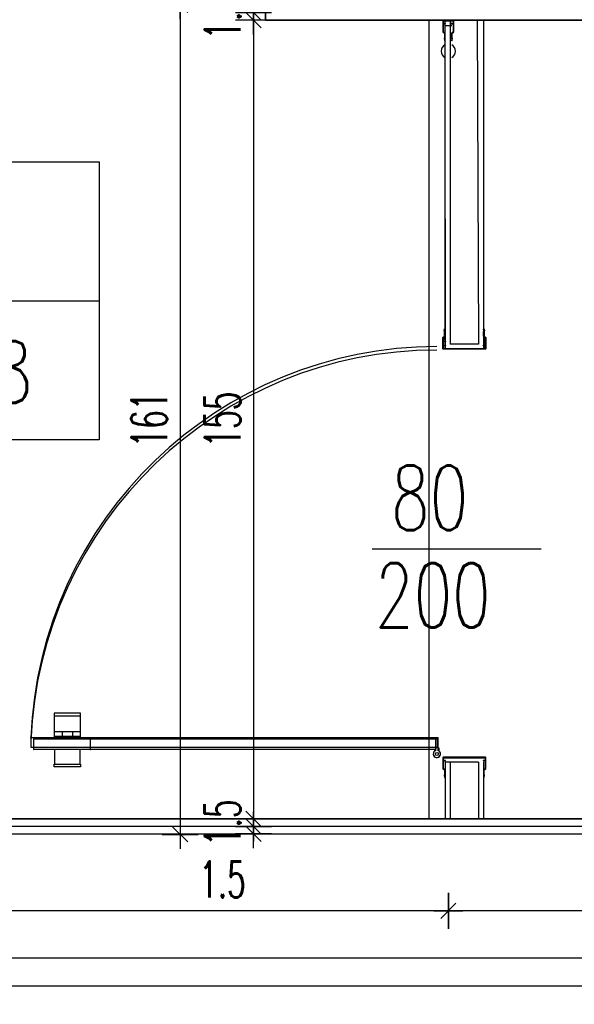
# Model space of a CAD drawing. Header units: centimetres. Extents: x -15121 to 30567, y -60641 to 0.
# Tile 32 of 256: x 2489 to 2597, y -25622 to -25431. Entities that reach past the tile are written whole.
import ezdxf
from ezdxf.enums import TextEntityAlignment as Align

# ---------------------------------------------------------------- set-up
doc = ezdxf.new("R2010")
doc.units = ezdxf.units.CM
doc.header["$LTSCALE"] = 60
for name, color, linetype in [('AIKA podłoga wc pod meble', 8, 'Continuous'), ('AIKA TYNK', 5, 'Continuous'), ('AIKA widokowe', 7, 'Continuous'), ('AIKA wymiarowanie gnaizdka rzut lobby', 7, 'Continuous'), ('AIKA wymiarowanie wc rzut', 7, 'Continuous'), ('AIKA ŚCIANA', 8, 'Continuous'), ('F-BIL', 1, 'Continuous'), ('F-BIL-OP', 3, 'Continuous'), ('F-BIL-TA', 1, 'Continuous')]:
    doc.layers.add(name, color=color, linetype=linetype)
doc.styles.add('RomanS', font='romans.shx')
doc.styles.add('SIMPLEX', font='simplex', dxfattribs={"width": 0.85})
doc.styles.add('wymiar', font='txt.shx', dxfattribs={"width": 0.6})
doc.dimstyles.new('Dwudziestka', dxfattribs={"dimtxt": 7, "dimasz": 0.7, "dimexe": 5, "dimexo": 0, "dimgap": 2.5, "dimtad": 1, "dimtoh": 1, "dimdec": 3, "dimrnd": 0.5, "dimdsep": 46, "dimtxsty": 'wymiar', "dimblk": 'znacznik', "dimcen": 0, "dimdle": 5, "dimse1": 1, "dimse2": 1, "dimclrd": 256, "dimclre": 256, "dimclrt": 256, "dimadec": 0, "dimazin": 0, "dimtfac": 0.4, "dimtdec": 3, "dimtix": 1, "dimtofl": 0, "dimtmove": 2, "dimatfit": 3, "dimldrblk": 'znacznik', "dimfxl": 1, "dimtolj": 1, "dimarcsym": 0})

# ---------------------------------------------------------------- blocks, each defined once
blk = doc.blocks.new('DYBY-BL5')
at = {"layer": 'F-BIL-TA', "color": 1}
blk.add_line((0, 45), (110, 45), dxfattribs=at)
blk.add_lwpolyline([(0, 0), (0, 90), (110, 90), (110, 0)], close=True, dxfattribs=at)
at = {"layer": 'F-BIL-OP', "style": 'SIMPLEX', "width": 0.85}
blk.add_attdef('NR', text='', height=20, dxfattribs=at).set_placement((56, 55), align=Align.CENTER)
at = {"layer": 'F-BIL-OP', "color": 2, "style": 'SIMPLEX', "width": 0.85, "flags": 1}
for tag, p in [('NAZWA', (119, 55)), ('POSADZKA', (119, 12)), ('GRUPA', (119, -27)), ('RODZAJ', (119, -72))]:
    blk.add_attdef(tag, p, '', height=19, dxfattribs=at)
at = {"layer": 'F-BIL-OP', "color": 2, "style": 'SIMPLEX', "width": 0.85}
blk.add_attdef('POW.', text='', height=20, dxfattribs=at).set_placement((56, 12), align=Align.CENTER)
at = {"layer": 'F-BIL-OP', "color": 2, "style": 'SIMPLEX', "width": 0.85, "flags": 1}
blk.add_attdef('POWH.', text='', height=20, dxfattribs=at).set_placement((56, -27), align=Align.CENTER)
blk = doc.blocks.new('znacznik')
at = {"color": 0}
for points in [[(0, -5), (0, 5)], [(-4, 0), (4, 0)]]:
    blk.add_lwpolyline(points, dxfattribs=at)
at = {"color": 1}
blk.add_lwpolyline([(-2.12, -2.12), (2.12, 2.12)], dxfattribs=at)
blk = doc.blocks.new('*D5787')
at = {"layer": 'AIKA wymiarowanie wc rzut', "lineweight": -2, "transparency": 16777216}
blk.add_line((2534.77, -25366.79), (2534.77, -25428.5), dxfattribs=at)
at = {"layer": 'Defpoints', "color": 0, "transparency": 16777216}
for p in [(2538.64, -25366.09), (2534.77, -25429.2), (2538.64, -25429.2)]:
    blk.add_point(p, dxfattribs=at)
at = {"layer": 'AIKA wymiarowanie wc rzut', "lineweight": -2, "transparency": 16777216, "xscale": 0.7, "yscale": 0.7, "zscale": 0.7}
for p, rotation in [((2534.77, -25366.09), 90), ((2534.77, -25429.2), 270)]:
    blk.add_blockref('znacznik', p, dxfattribs=dict(at, rotation=rotation))
at = {"layer": 'AIKA wymiarowanie wc rzut', "transparency": 16777216, "insert": (2528.77, -25397.64), "char_height": 7, "attachment_point": 5, "rotation": 90, "style": 'wymiar'}
blk.add_mtext('\\A1;63', dxfattribs=at)
blk = doc.blocks.new('*D5788')
at = {"layer": 'AIKA wymiarowanie wc rzut', "lineweight": -2, "transparency": 16777216}
for p, q in [((2534.77, -25428.5), (2534.77, -25427.8)), ((2534.77, -25431.4), (2534.77, -25432.1))]:
    blk.add_line(p, q, dxfattribs=at)
at = {"layer": 'Defpoints', "color": 0, "transparency": 16777216}
for p in [(2538.64, -25429.2), (2534.77, -25430.7), (2537.14, -25430.7)]:
    blk.add_point(p, dxfattribs=at)
at = {"layer": 'AIKA wymiarowanie wc rzut', "lineweight": -2, "transparency": 16777216, "xscale": 0.7, "yscale": 0.7, "zscale": 0.7}
for p, rotation in [((2534.77, -25429.2), 270), ((2534.77, -25430.7), 90)]:
    blk.add_blockref('znacznik', p, dxfattribs=dict(at, rotation=rotation))
at = {"layer": 'AIKA wymiarowanie wc rzut', "transparency": 16777216, "insert": (2528.77, -25429.95), "char_height": 7, "attachment_point": 5, "rotation": 90, "style": 'wymiar'}
blk.add_mtext('\\A1;1.5', dxfattribs=at)
blk = doc.blocks.new('*D5789')
at = {"layer": 'AIKA wymiarowanie wc rzut', "lineweight": -2, "transparency": 16777216}
blk.add_line((2534.77, -25431.4), (2534.77, -25585), dxfattribs=at)
at = {"layer": 'Defpoints', "color": 0, "transparency": 16777216}
for p in [(2537.14, -25430.7), (2534.77, -25585.7), (2534.77, -25585.7)]:
    blk.add_point(p, dxfattribs=at)
at = {"layer": 'AIKA wymiarowanie wc rzut', "lineweight": -2, "transparency": 16777216, "xscale": 0.7, "yscale": 0.7, "zscale": 0.7}
for p, rotation in [((2534.77, -25430.7), 90), ((2534.77, -25585.7), 270)]:
    blk.add_blockref('znacznik', p, dxfattribs=dict(at, rotation=rotation))
at = {"layer": 'AIKA wymiarowanie wc rzut', "transparency": 16777216, "insert": (2528.77, -25508.2), "char_height": 7, "attachment_point": 5, "rotation": 90, "style": 'wymiar'}
blk.add_mtext('\\A1;155', dxfattribs=at)
blk = doc.blocks.new('*D5790')
at = {"layer": 'AIKA wymiarowanie wc rzut', "lineweight": -2, "transparency": 16777216}
for p, q in [((2534.77, -25585), (2534.77, -25584.3)), ((2534.77, -25587.9), (2534.77, -25588.6))]:
    blk.add_line(p, q, dxfattribs=at)
at = {"layer": 'Defpoints', "color": 0, "transparency": 16777216}
for p in [(2534.77, -25585.7), (2534.77, -25587.2), (2534.77, -25587.2)]:
    blk.add_point(p, dxfattribs=at)
at = {"layer": 'AIKA wymiarowanie wc rzut', "lineweight": -2, "transparency": 16777216, "xscale": 0.7, "yscale": 0.7, "zscale": 0.7}
for p, rotation in [((2534.77, -25585.7), 270), ((2534.77, -25587.2), 90)]:
    blk.add_blockref('znacznik', p, dxfattribs=dict(at, rotation=rotation))
at = {"layer": 'AIKA wymiarowanie wc rzut', "transparency": 16777216, "insert": (2528.77, -25586.45), "char_height": 7, "attachment_point": 5, "rotation": 90, "style": 'wymiar'}
blk.add_mtext('\\A1;1.5', dxfattribs=at)
blk = doc.blocks.new('*D5791')
at = {"layer": 'AIKA wymiarowanie wc rzut', "lineweight": -2, "transparency": 16777216}
for p, q in [((2534.77, -25586.5), (2534.77, -25585.8)), ((2534.77, -25589.3), (2534.77, -25590))]:
    blk.add_line(p, q, dxfattribs=at)
at = {"layer": 'Defpoints', "color": 0, "transparency": 16777216}
for p in [(2534.77, -25587.2), (2534.77, -25588.6), (2534.77, -25588.6)]:
    blk.add_point(p, dxfattribs=at)
at = {"layer": 'AIKA wymiarowanie wc rzut', "lineweight": -2, "transparency": 16777216, "xscale": 0.7, "yscale": 0.7, "zscale": 0.7}
for p, rotation in [((2534.77, -25587.2), 270), ((2534.77, -25588.6), 90)]:
    blk.add_blockref('znacznik', p, dxfattribs=dict(at, rotation=rotation))
at = {"layer": 'AIKA wymiarowanie wc rzut', "transparency": 16777216, "insert": (2528.77, -25597.47), "char_height": 7, "attachment_point": 5, "style": 'wymiar'}
blk.add_mtext('\\A1;1.5', dxfattribs=at)
blk = doc.blocks.new('*D5865')
at = {"layer": 'AIKA wymiarowanie wc rzut', "lineweight": -2, "transparency": 16777216}
blk.add_line((2692.44, -25603.53), (2573.34, -25603.53), dxfattribs=at)
at = {"layer": 'Defpoints', "color": 0, "transparency": 16777216}
for p in [(2572.64, -25585.57), (2693.14, -25585.7), (2572.64, -25603.53)]:
    blk.add_point(p, dxfattribs=at)
at = {"layer": 'AIKA wymiarowanie wc rzut', "lineweight": -2, "transparency": 16777216, "xscale": 0.7, "yscale": 0.7, "zscale": 0.7, "rotation": 180}
blk.add_blockref('znacznik', (2572.64, -25603.53), dxfattribs=at)
at = {"layer": 'AIKA wymiarowanie wc rzut', "lineweight": -2, "transparency": 16777216, "xscale": 0.7, "yscale": 0.7, "zscale": 0.7}
blk.add_blockref('znacznik', (2693.14, -25603.53), dxfattribs=at)
at = {"layer": 'AIKA wymiarowanie wc rzut', "transparency": 16777216, "insert": (2632.89, -25597.53), "char_height": 7, "attachment_point": 5, "style": 'wymiar'}
blk.add_mtext('\\A1;120.5', dxfattribs=at)
blk = doc.blocks.new('*D5866')
at = {"layer": 'AIKA wymiarowanie wc rzut', "lineweight": -2, "transparency": 16777216}
blk.add_line((2571.94, -25603.53), (2364.84, -25603.53), dxfattribs=at)
at = {"layer": 'Defpoints', "color": 0, "transparency": 16777216}
for p in [(2364.14, -25585.7), (2572.64, -25585.57), (2364.14, -25603.53)]:
    blk.add_point(p, dxfattribs=at)
at = {"layer": 'AIKA wymiarowanie wc rzut', "lineweight": -2, "transparency": 16777216, "xscale": 0.7, "yscale": 0.7, "zscale": 0.7, "rotation": 180}
blk.add_blockref('znacznik', (2364.14, -25603.53), dxfattribs=at)
at = {"layer": 'AIKA wymiarowanie wc rzut', "lineweight": -2, "transparency": 16777216, "xscale": 0.7, "yscale": 0.7, "zscale": 0.7}
blk.add_blockref('znacznik', (2572.64, -25603.53), dxfattribs=at)
at = {"layer": 'AIKA wymiarowanie wc rzut', "transparency": 16777216, "insert": (2468.39, -25597.53), "char_height": 7, "attachment_point": 5, "style": 'wymiar'}
blk.add_mtext('\\A1;208.5', dxfattribs=at)
blk = doc.blocks.new('*D5889')
at = {"layer": 'AIKA wymiarowanie wc rzut', "lineweight": -2, "transparency": 16777216}
blk.add_line((2693.94, -25618.19), (2244.84, -25618.19), dxfattribs=at)
at = {"layer": 'Defpoints', "color": 0, "transparency": 16777216}
for p in [(2244.14, -25588.7), (2694.64, -25588.73), (2244.14, -25618.19)]:
    blk.add_point(p, dxfattribs=at)
at = {"layer": 'AIKA wymiarowanie wc rzut', "lineweight": -2, "transparency": 16777216, "xscale": 0.7, "yscale": 0.7, "zscale": 0.7, "rotation": 180}
blk.add_blockref('znacznik', (2244.14, -25618.19), dxfattribs=at)
at = {"layer": 'AIKA wymiarowanie wc rzut', "lineweight": -2, "transparency": 16777216, "xscale": 0.7, "yscale": 0.7, "zscale": 0.7}
blk.add_blockref('znacznik', (2694.64, -25618.19), dxfattribs=at)
at = {"layer": 'AIKA wymiarowanie wc rzut', "transparency": 16777216, "insert": (2469.39, -25612.19), "char_height": 7, "attachment_point": 5, "style": 'wymiar'}
blk.add_mtext('\\A1;450.5', dxfattribs=at)
blk = doc.blocks.new('*D5918')
at = {"layer": 'AIKA wymiarowanie wc rzut', "lineweight": -2, "transparency": 16777216}
blk.add_line((2520.54, -25428.4), (2520.54, -25588), dxfattribs=at)
at = {"layer": 'Defpoints', "color": 0, "transparency": 16777216}
for p in [(2558.64, -25427.7), (2520.54, -25588.7), (2553.08, -25588.7)]:
    blk.add_point(p, dxfattribs=at)
at = {"layer": 'AIKA wymiarowanie wc rzut', "lineweight": -2, "transparency": 16777216, "xscale": 0.7, "yscale": 0.7, "zscale": 0.7}
for p, rotation in [((2520.54, -25427.7), 90), ((2520.54, -25588.7), 270)]:
    blk.add_blockref('znacznik', p, dxfattribs=dict(at, rotation=rotation))
at = {"layer": 'AIKA wymiarowanie wc rzut', "transparency": 16777216, "insert": (2514.54, -25508.2), "char_height": 7, "attachment_point": 5, "rotation": 90, "style": 'wymiar'}
blk.add_mtext('\\A1;161', dxfattribs=at)

msp = doc.modelspace()

# ---------------------------------------------------------------- linework, layer by layer
at = {"layer": 'AIKA podłoga wc pod meble'}
msp.add_line((2568.9413, -25585.6963), (2568.9413, -25430.6963), dxfattribs=at)
msp.add_line((2568.9413, -25585.6963), (2568.9413, -25430.6963), dxfattribs=at)
msp.add_lwpolyline([(2658.6412, -25141.6963), (2658.6412, -25161.6963), (2573.6412, -25161.6963), (2573.6412, -25173.1963), (2555.6412, -25173.1963), (2555.6412, -25161.6963), (2248.1413, -25161.6963), (2248.1413, -25585.6963), (2693.1412, -25585.6963), (2693.1412, -25430.6963), (2537.1412, -25430.6963), (2537.1412, -25364.5889), (2555.6412, -25364.5889), (2555.6412, -25263.1963), (2573.6412, -25263.1963), (2573.6412, -25400.6963), (2855.6412, -25400.6963), (2855.6412, -25161.6963), (2759.6412, -25161.6963), (2759.6412, -25141.6963)], close=True, dxfattribs=at)
at = {"layer": 'AIKA TYNK'}
msp.add_line((2694.6412, -25587.1963), (2246.6413, -25587.1963), dxfattribs=at)
at = {"layer": 'AIKA widokowe'}
for p, q in [((2537.1412, -25364.5889), (2537.1412, -25430.6963)), ((2537.1412, -25430.6963), (2693.1412, -25430.6963)), ((2571.5912, -25430.7613), (2571.5912, -25432.9763)), ((2573.6262, -25430.6963), (2571.6562, -25430.6963)), ((2571.7212, -25431.3463), (2571.7212, -25430.8263)), ((2571.7212, -25430.8263), (2573.5612, -25430.8263)), ((2572.0912, -25431.3463), (2571.7212, -25431.3463)), ((2571.7212, -25432.9763), (2571.7212, -25431.4163)), ((2571.7212, -25431.4163), (2572.0912, -25431.4163)), ((2571.9912, -25492.6963), (2571.9912, -25430.6963)), ((2571.9912, -25431.6963), (2573.2912, -25431.6963)), ((2572.0912, -25431.4163), (2572.0912, -25431.3463)), ((2572.9912, -25430.6963), (2572.9912, -25493.5574)), ((2573.5612, -25431.3463), (2573.1912, -25431.3463)), ((2573.1912, -25431.3463), (2573.1912, -25431.4163)), ((2573.1912, -25431.4163), (2573.5612, -25431.4163)), ((2573.5612, -25430.8263), (2573.5612, -25431.3463)), ((2573.5612, -25431.4163), (2573.5612, -25432.9763)), ((2573.6912, -25432.9763), (2573.6912, -25430.7613)), ((2578.2646, -25430.6963), (2578.4912, -25493.5574)), ((2579.4912, -25430.6963), (2579.4912, -25494.4274)), ((2571.8712, -25433.2563), (2571.8712, -25434.1563)), ((2572.0012, -25434.1563), (2572.0012, -25433.2563)), ((2573.2812, -25433.2563), (2573.2812, -25434.1563)), ((2573.4112, -25434.1563), (2573.4112, -25433.2563)), ((2571.8325, -25434.2781), (2571.9129, -25434.6453)), ((2571.866, -25434.1796), (2571.8364, -25434.243)), ((2571.9649, -25434.2751), (2571.9838, -25434.2347)), ((2572.0397, -25434.6176), (2571.9649, -25434.2751)), ((2573.3175, -25434.2751), (2573.2427, -25434.6176)), ((2573.2986, -25434.2347), (2573.3175, -25434.2751)), ((2573.3695, -25434.6453), (2573.4499, -25434.2781)), ((2573.446, -25434.243), (2573.4164, -25434.1796)), ((2571.9912, -25469.2463), (2571.9912, -25494.4274)), ((2571.8325, -25490.9756), (2571.9129, -25490.6084)), ((2571.866, -25491.0741), (2571.8364, -25491.0107)), ((2571.8712, -25491.9974), (2571.8712, -25491.0974)), ((2572.0397, -25490.6362), (2571.9649, -25490.9786)), ((2571.9649, -25490.9786), (2571.9838, -25491.019)), ((2572.0012, -25491.0974), (2572.0012, -25491.9974)), ((2579.5275, -25490.9786), (2579.4527, -25490.6362)), ((2579.4912, -25491.9974), (2579.4912, -25491.0974)), ((2579.5086, -25491.019), (2579.5275, -25490.9786)), ((2579.5795, -25490.6084), (2579.6599, -25490.9756)), ((2579.6212, -25491.0974), (2579.6212, -25491.9974)), ((2579.656, -25491.0107), (2579.6264, -25491.0741)), ((2571.5912, -25494.4924), (2571.5912, -25492.2774)), ((2571.7212, -25492.2774), (2571.7212, -25493.8374)), ((2571.7212, -25492.9763), (2572.0912, -25492.9763)), ((2572.0912, -25493.0463), (2571.7212, -25493.0463)), ((2571.7212, -25493.0463), (2571.7212, -25493.5663)), ((2572.0912, -25492.9763), (2572.0912, -25493.0463)), ((2579.7712, -25493.8374), (2579.7712, -25492.2774)), ((2579.9012, -25492.2774), (2579.9012, -25494.4924)), ((2579.8362, -25494.5574), (2571.6562, -25494.5574)), ((2571.7212, -25493.8374), (2572.0912, -25493.8374)), ((2572.0912, -25493.9074), (2571.7212, -25493.9074)), ((2571.7212, -25493.9074), (2571.7212, -25494.4274)), ((2571.7212, -25494.4274), (2579.7712, -25494.4274)), ((2572.0912, -25493.8374), (2572.0912, -25493.9074)), ((2578.4912, -25493.5574), (2572.9912, -25493.5574)), ((2579.4012, -25493.9074), (2579.4012, -25493.8374)), ((2579.4012, -25493.8374), (2579.7712, -25493.8374)), ((2579.7712, -25493.9074), (2579.4012, -25493.9074)), ((2579.7712, -25494.4274), (2579.7712, -25493.9074)), ((2590.6913, -25533.3653), (2557.871, -25533.3653)), ((2501.1662, -25565.2013), (2496.0662, -25565.2013)), ((2496.0662, -25565.2013), (2496.0662, -25565.7013)), ((2501.1662, -25565.2013), (2496.0662, -25565.2013)), ((2496.0662, -25565.2013), (2496.0662, -25565.7013)), ((2496.0662, -25565.7013), (2501.1662, -25565.7013)), ((2496.0662, -25565.7013), (2501.1662, -25565.7013)), ((2496.1162, -25570.1463), (2496.1162, -25565.7013)), ((2496.1162, -25570.1463), (2496.1162, -25565.7013)), ((2501.1162, -25565.7013), (2501.1162, -25570.1463)), ((2501.1162, -25565.7013), (2501.1162, -25570.1463)), ((2501.1662, -25565.7013), (2501.1662, -25565.2013)), ((2501.1662, -25565.7013), (2501.1662, -25565.2013)), ((2501.1162, -25568.8013), (2496.1162, -25568.8013)), ((2501.1162, -25568.8013), (2496.1162, -25568.8013)), ((2501.1162, -25569.7013), (2496.1162, -25569.7013)), ((2501.1162, -25569.7013), (2496.1162, -25569.7013)), ((2497.6162, -25568.8013), (2497.6162, -25569.7013)), ((2497.6162, -25568.8013), (2497.6162, -25569.7013)), ((2499.6162, -25568.8013), (2499.6162, -25569.7013)), ((2499.6162, -25568.8013), (2499.6162, -25569.7013)), ((2570.6162, -25569.9713), (2491.5162, -25569.9713)), ((2570.6162, -25569.9713), (2491.5162, -25569.9713)), ((2570.6162, -25569.9713), (2491.5162, -25569.9713)), ((2491.5162, -25569.9713), (2491.5162, -25571.7713)), ((2492.0162, -25570.2113), (2492.0162, -25572.1913)), ((2492.0162, -25570.2113), (2492.0162, -25572.1913)), ((2492.0812, -25570.1463), (2570.1512, -25570.1463)), ((2492.0812, -25570.1463), (2570.1512, -25570.1463)), ((2503.0512, -25570.2113), (2503.0512, -25572.1913)), ((2503.0512, -25570.2113), (2503.0512, -25572.1913)), ((2570.2162, -25572.4255), (2570.2162, -25570.0463)), ((2570.2162, -25570.0463), (2570.6162, -25570.0463)), ((2570.2162, -25572.4255), (2570.2162, -25570.0463)), ((2570.2162, -25570.0463), (2570.6162, -25570.0463)), ((2570.2162, -25572.2563), (2570.2162, -25570.1463)), ((2570.2162, -25570.1463), (2570.6162, -25570.1463)), ((2570.2162, -25572.2563), (2570.2162, -25570.1463)), ((2570.2162, -25570.1463), (2570.6162, -25570.1463)), ((2570.2162, -25570.2113), (2570.2162, -25572.1913)), ((2570.2162, -25570.2113), (2570.2162, -25572.1913)), ((2570.6162, -25571.7713), (2570.6162, -25569.9713)), ((2570.6162, -25570.0463), (2570.6162, -25571.9263)), ((2570.6162, -25570.0463), (2570.6162, -25571.9263)), ((2570.6162, -25570.1463), (2570.6162, -25572.4255)), ((2570.6162, -25570.1463), (2570.6162, -25572.4255)), ((2491.5162, -25571.7713), (2570.6162, -25571.7713)), ((2491.5162, -25571.7713), (2570.6162, -25571.7713)), ((2491.5162, -25571.7713), (2570.6162, -25571.7713)), ((2570.1512, -25572.2563), (2492.0812, -25572.2563)), ((2570.1512, -25572.2563), (2492.0812, -25572.2563)), ((2496.1162, -25572.2563), (2496.1162, -25575.1013)), ((2496.1162, -25572.2563), (2496.1162, -25575.1013)), ((2501.1162, -25575.1013), (2501.1162, -25572.2563)), ((2501.1162, -25575.1013), (2501.1162, -25572.2563)), ((2570.0162, -25572.5219), (2570.0162, -25572.2563)), ((2570.0162, -25572.2563), (2570.2162, -25572.2563)), ((2570.0162, -25572.5219), (2570.0162, -25572.2563)), ((2570.0162, -25572.2563), (2570.2162, -25572.2563)), ((2570.6162, -25571.9263), (2570.8162, -25571.9263)), ((2570.6162, -25571.9263), (2570.8162, -25571.9263)), ((2570.8162, -25571.9263), (2570.8162, -25572.5219)), ((2570.8162, -25571.9263), (2570.8162, -25572.5219)), ((2496.0662, -25575.6013), (2496.0662, -25575.1013)), ((2496.0662, -25575.1013), (2501.1662, -25575.1013)), ((2496.0662, -25575.6013), (2496.0662, -25575.1013)), ((2496.0662, -25575.1013), (2501.1662, -25575.1013)), ((2501.1662, -25575.1013), (2501.1662, -25575.6013)), ((2501.1662, -25575.1013), (2501.1662, -25575.6013)), ((2571.5912, -25573.7613), (2571.5912, -25575.9763)), ((2571.5912, -25573.7613), (2571.5912, -25575.9763)), ((2573.6262, -25573.6963), (2571.6562, -25573.6963)), ((2579.8362, -25573.6963), (2571.6562, -25573.6963)), ((2571.7212, -25574.3463), (2571.7212, -25573.8263)), ((2571.7212, -25573.8263), (2573.5612, -25573.8263)), ((2571.7212, -25574.3463), (2571.7212, -25573.8263)), ((2571.7212, -25573.8263), (2579.7712, -25573.8263)), ((2572.0912, -25574.3463), (2571.7212, -25574.3463)), ((2572.0912, -25574.3463), (2571.7212, -25574.3463)), ((2571.7212, -25575.9763), (2571.7212, -25574.4163)), ((2571.7212, -25574.4163), (2572.0912, -25574.4163)), ((2571.7212, -25575.9763), (2571.7212, -25574.4163)), ((2571.7212, -25574.4163), (2572.0912, -25574.4163)), ((2573.2912, -25574.6963), (2571.9912, -25574.6963)), ((2571.9912, -25574.6963), (2571.9912, -25584.6963)), ((2571.9912, -25574.6963), (2571.9912, -25585.6963)), ((2572.0912, -25574.4163), (2572.0912, -25574.3463)), ((2572.0912, -25574.4163), (2572.0912, -25574.3463)), ((2572.9912, -25574.6963), (2572.9912, -25585.6963)), ((2578.4912, -25574.6963), (2572.9912, -25574.6963)), ((2578.4912, -25574.6963), (2578.4912, -25585.6963)), ((2579.7712, -25574.3463), (2579.4012, -25574.3463)), ((2579.4012, -25574.3463), (2579.4012, -25574.4163)), ((2579.4012, -25574.4163), (2579.7712, -25574.4163)), ((2579.4912, -25574.6963), (2579.4912, -25585.6963)), ((2579.7712, -25573.8263), (2579.7712, -25574.3463)), ((2579.7712, -25574.4163), (2579.7712, -25575.9763)), ((2579.9012, -25575.9763), (2579.9012, -25573.7613)), ((2501.1662, -25575.6013), (2496.0662, -25575.6013)), ((2501.1662, -25575.6013), (2496.0662, -25575.6013)), ((2571.8325, -25577.2781), (2571.9129, -25577.6453)), ((2571.8325, -25577.2781), (2571.9129, -25577.6453)), ((2571.866, -25577.1796), (2571.8364, -25577.243)), ((2571.866, -25577.1796), (2571.8364, -25577.243)), ((2571.8712, -25576.2563), (2571.8712, -25577.1563)), ((2571.8712, -25576.2563), (2571.8712, -25577.1563)), ((2571.9649, -25577.2751), (2571.9838, -25577.2347)), ((2571.9649, -25577.2751), (2571.9838, -25577.2347)), ((2572.0397, -25577.6176), (2571.9649, -25577.2751)), ((2572.0397, -25577.6176), (2571.9649, -25577.2751)), ((2572.0012, -25577.1563), (2572.0012, -25576.2563)), ((2572.0012, -25577.1563), (2572.0012, -25576.2563)), ((2579.5275, -25577.2751), (2579.4527, -25577.6176)), ((2579.4912, -25576.2563), (2579.4912, -25577.1563)), ((2579.5086, -25577.2347), (2579.5275, -25577.2751)), ((2579.5795, -25577.6453), (2579.6599, -25577.2781)), ((2579.6212, -25577.1563), (2579.6212, -25576.2563)), ((2579.656, -25577.243), (2579.6264, -25577.1796)), ((2693.1412, -25585.6963), (2248.1413, -25585.6963))]:
    msp.add_line(p, q, dxfattribs=at)
at = {"layer": 'AIKA widokowe', "extrusion": (0, 0, -1)}
for p, q in [((2491.5162, -25569.9713), (2491.5162, -25571.7713)), ((2570.6162, -25569.9713), (2491.5162, -25569.9713)), ((2491.5162, -25569.9713), (2491.5162, -25571.7713)), ((2570.6162, -25571.7713), (2570.6162, -25569.9713)), ((2491.5162, -25571.7713), (2570.6162, -25571.7713))]:
    msp.add_line(p, q, dxfattribs=at)
at = {"layer": 'AIKA widokowe'}
msp.add_circle((2570.4162, -25573.0963), 0.3, dxfattribs=at)
msp.add_circle((2570.4162, -25573.0963), 0.3, dxfattribs=at)
for centre, radius, start, end in [((2571.6562, -25430.7613), 0.065, 90, 180), ((2573.6262, -25430.7613), 0.065, 0, 90), ((2571.7312, -25432.9763), 0.14, 180, 270), ((2571.7312, -25432.9763), 0.01, 180, 270), ((2571.7312, -25433.2563), 0.27, 0, 90), ((2571.7312, -25433.2563), 0.14, 0, 90), ((2571.8162, -25434.1563), 0.055, 334.942385, 0), ((2571.8162, -25434.1563), 0.185, 334.942385, 0), ((2573.5512, -25433.2563), 0.27, 90, 180), ((2573.4662, -25434.1563), 0.185, 180, 205.057615), ((2573.5512, -25433.2563), 0.14, 90, 180), ((2573.4662, -25434.1563), 0.055, 180, 205.057615), ((2573.5512, -25432.9763), 0.01, 270, 0), ((2573.5512, -25432.9763), 0.14, 270, 0), ((2572.6412, -25436.6963), 1.4, 117.664004, 242.335996), ((2571.8862, -25434.2663), 0.055, 154.942385, 192.348939), ((2571.9763, -25434.6314), 0.0649, 192.348939, 12.322427), ((2573.3061, -25434.6314), 0.0649, 167.677573, 347.651061), ((2572.6412, -25436.6963), 1.4, 297.664004, 62.335996), ((2573.3962, -25434.2663), 0.055, 347.651061, 25.057615), ((2571.8862, -25490.9874), 0.055, 167.651061, 205.057615), ((2571.8162, -25491.0974), 0.055, 0, 25.057615), ((2571.9763, -25490.6223), 0.0649, 347.677573, 167.651061), ((2571.8162, -25491.0974), 0.185, 0, 25.057615), ((2579.5161, -25490.6223), 0.0649, 12.348939, 192.322427), ((2579.6762, -25491.0974), 0.185, 154.942385, 180), ((2579.6762, -25491.0974), 0.055, 154.942385, 180), ((2579.6062, -25490.9874), 0.055, 334.942385, 12.348939), ((2571.7312, -25492.2774), 0.14, 90, 180), ((2571.7312, -25492.2774), 0.01, 90, 180), ((2571.7312, -25491.9974), 0.14, 270, 0), ((2571.7312, -25491.9974), 0.27, 270, 0), ((2579.7612, -25491.9974), 0.27, 180, 270), ((2579.7612, -25491.9974), 0.14, 180, 270), ((2579.7612, -25492.2774), 0.14, 0, 90), ((2579.7612, -25492.2774), 0.01, 0, 90), ((2570.5029, -25573.0824), 79.048, 90.062859, 177.744452), ((2570.5029, -25573.7564), 79.048, 90.062859, 177.744452), ((2571.6562, -25493.6313), 0.065, 180, 270), ((2571.6562, -25494.4924), 0.065, 180, 270), ((2579.8362, -25494.4924), 0.065, 270, 0), ((2492.0812, -25570.2113), 0.065, 90, 180), ((2492.0812, -25570.2113), 0.065, 90, 180), ((2503.1162, -25570.2113), 0.065, 90, 180), ((2503.1162, -25570.2113), 0.065, 90, 180), ((2570.1512, -25570.2113), 0.065, 0, 90), ((2570.1512, -25570.2113), 0.065, 0, 90), ((2492.0812, -25572.1913), 0.065, 180, 270), ((2492.0812, -25572.1913), 0.065, 180, 270), ((2503.1162, -25572.1913), 0.065, 180, 270), ((2503.1162, -25572.1913), 0.065, 180, 270), ((2570.4162, -25573.0963), 0.7, 106.60155, 55.150095), ((2570.4162, -25573.0963), 0.7, 124.849905, 73.39845), ((2570.4162, -25573.0963), 0.7, 106.60155, 55.150095), ((2570.4162, -25573.0963), 0.7, 124.849905, 73.39845), ((2570.1512, -25572.1913), 0.065, 270, 0), ((2570.1512, -25572.1913), 0.065, 270, 0), ((2571.6562, -25573.7613), 0.065, 90, 180), ((2571.6562, -25573.7613), 0.065, 90, 180), ((2579.8362, -25573.7613), 0.065, 0, 90), ((2571.7312, -25575.9763), 0.14, 180, 270), ((2571.7312, -25575.9763), 0.14, 180, 270), ((2571.7312, -25575.9763), 0.01, 180, 270), ((2571.7312, -25575.9763), 0.01, 180, 270), ((2571.7312, -25576.2563), 0.27, 0, 90), ((2571.7312, -25576.2563), 0.27, 0, 90), ((2571.7312, -25576.2563), 0.14, 0, 90), ((2571.7312, -25576.2563), 0.14, 0, 90), ((2571.8862, -25577.2663), 0.055, 154.942385, 192.348939), ((2571.8862, -25577.2663), 0.055, 154.942385, 192.348939), ((2571.8162, -25577.1563), 0.055, 334.942385, 0), ((2571.8162, -25577.1563), 0.055, 334.942385, 0), ((2571.8162, -25577.1563), 0.185, 334.942385, 0), ((2571.8162, -25577.1563), 0.185, 334.942385, 0), ((2579.7612, -25576.2563), 0.27, 90, 180), ((2579.6762, -25577.1563), 0.185, 180, 205.057615), ((2579.7612, -25576.2563), 0.14, 90, 180), ((2579.6762, -25577.1563), 0.055, 180, 205.057615), ((2579.6062, -25577.2663), 0.055, 347.651061, 25.057615), ((2579.7612, -25575.9763), 0.01, 270, 0), ((2579.7612, -25575.9763), 0.14, 270, 0), ((2571.9763, -25577.6314), 0.0649, 192.348939, 12.322427), ((2571.9763, -25577.6314), 0.0649, 192.348939, 12.322427), ((2579.5161, -25577.6314), 0.0649, 167.677573, 347.651061)]:
    msp.add_arc(centre, radius, start, end, dxfattribs=at)
for p in [(2491.5162, -25569.9713), (2491.5162, -25569.9713), (2491.5162, -25569.9713), (2502.5512, -25569.9713), (2502.5512, -25569.9713), (2570.6162, -25569.9713), (2570.6162, -25569.9713)]:
    msp.add_point(p, dxfattribs=at)
at = {"layer": 'AIKA wymiarowanie gnaizdka rzut lobby', "color": 8}
msp.add_line((2033.6412, -25612.6963), (3057.6412, -25612.6963), dxfattribs=at)
at = {"layer": 'AIKA ŚCIANA'}
msp.add_line((3033.6412, -25588.6963), (1845.6412, -25588.6963), dxfattribs=at)

# ---------------------------------------------------------------- block references
at = {"layer": 'F-BIL', "xscale": 0.6, "yscale": 0.6, "zscale": 0.6}
msp.add_blockref('DYBY-BL5', (2438.7742, -25512.1588), dxfattribs=at).add_auto_attribs({'NR': '0.29', 'POW.': '15.48'})

# ---------------------------------------------------------------- texts
at = {"layer": 'AIKA widokowe', "style": 'RomanS', "width": 0.7}
for s, p in [('80', (2561.4902, -25529.6411)), ('200', (2558.3864, -25548.5543))]:
    msp.add_text(s, height=12.5, dxfattribs=at).set_placement(p)

# ---------------------------------------------------------------- dimensions: what is measured, and where the dimension line sits
at = {"layer": 'AIKA wymiarowanie wc rzut', "color": 2}
for base, p1, p2, picture, middle in [((2534.7688, -25429.1963), (2538.6412, -25366.0889), (2538.6412, -25429.1963), '*D5787', (2528.7688, -25397.6426)), ((2534.7688, -25430.6963), (2538.6412, -25429.1963), (2537.1412, -25430.6963), '*D5788', (2528.7688, -25429.9463)), ((2520.5372, -25588.6963), (2558.6412, -25427.6963), (2553.0782, -25588.6963), '*D5918', (2514.5372, -25508.1963)), ((2534.7688, -25585.6963), (2537.1412, -25430.6963), (2534.7688, -25585.6963), '*D5789', (2528.7688, -25508.1963)), ((2534.7688, -25587.1963), (2534.7688, -25585.6963), (2534.7688, -25587.1963), '*D5790', (2528.7688, -25586.4463))]:
    dim = msp.add_linear_dim(base=base, p1=p1, p2=p2, angle=90, dimstyle='Dwudziestka', dxfattribs=at)
    dim.commit()
    dim.dimension.update_dxf_attribs({"geometry": picture, "text_midpoint": middle})
dim = msp.add_linear_dim(base=(2534.7688, -25588.5963), p1=(2534.7688, -25587.1963), p2=(2534.7688, -25588.5963), angle=90, dimstyle='Dwudziestka', dxfattribs=at)
dim.commit()
dim.dimension.update_dxf_attribs({"geometry": '*D5791', "text_midpoint": (2528.7688, -25597.4694), "dimtype": 160})
for base, p1, p2, picture, middle in [((2364.1413, -25603.5332), (2572.6412, -25585.5663), (2364.1413, -25585.6963), '*D5866', (2468.3913, -25597.5332)), ((2572.6412, -25603.5332), (2693.1412, -25585.6963), (2572.6412, -25585.5663), '*D5865', (2632.8912, -25597.5332)), ((2244.1413, -25618.187), (2694.6412, -25588.7303), (2244.1413, -25588.6963), '*D5889', (2469.3913, -25612.187))]:
    dim = msp.add_linear_dim(base=base, p1=p1, p2=p2, dimstyle='Dwudziestka', dxfattribs=at)
    dim.commit()
    dim.dimension.update_dxf_attribs({"geometry": picture, "text_midpoint": middle})

doc.saveas('drawing.dxf')
